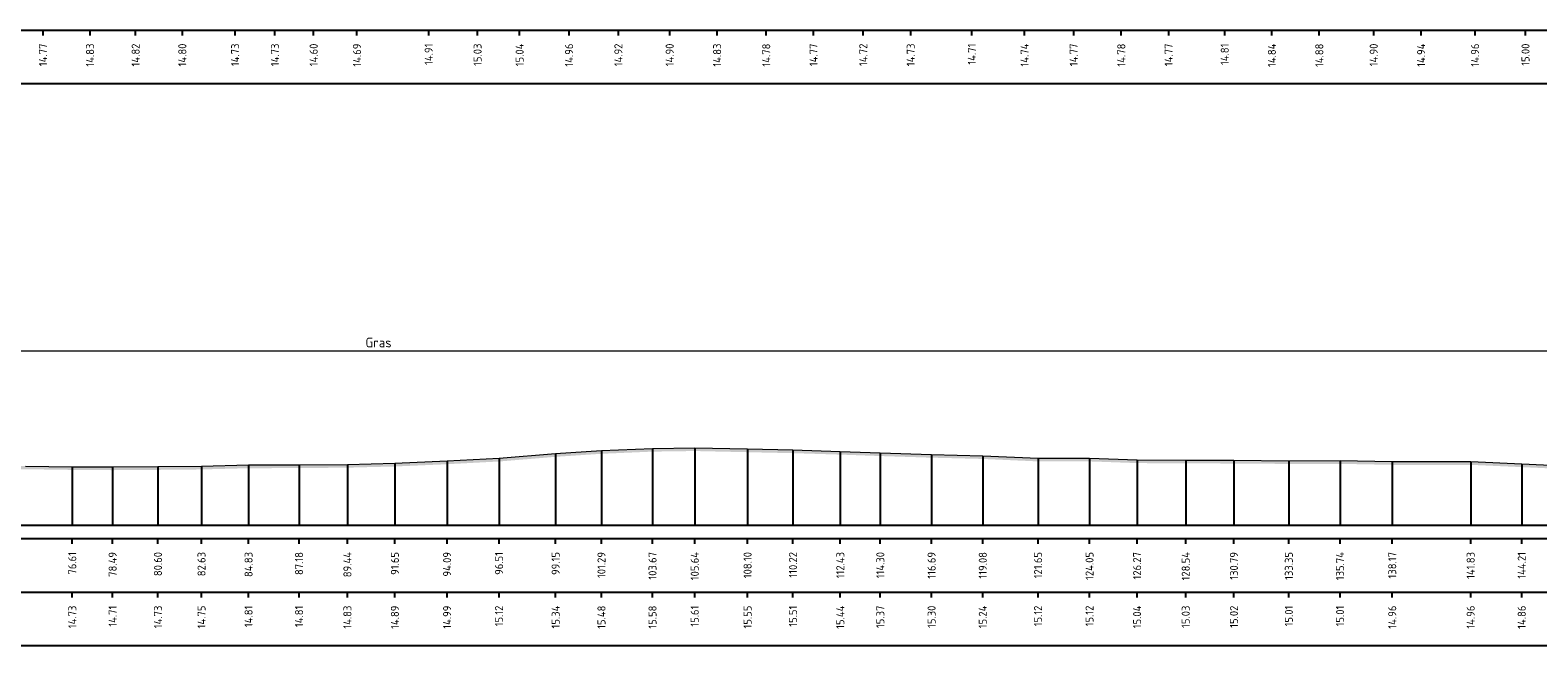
# Model space of a CAD drawing. Header units: metres. Extents: x 197882 to 206172, y 361908 to 364395.
# Tile 21 of 50: x 205859 to 205929, y 363821 to 363850. Entities that reach past the tile are written whole.
import ezdxf
from ezdxf.enums import TextEntityAlignment as Align

# ---------------------------------------------------------------- set-up
doc = ezdxf.new("R2010")
doc.units = ezdxf.units.M
doc.header["$PDMODE"] = 35
doc.header["$PDSIZE"] = 0.075
doc.layers.add('X-ME-AL-PROFIEL_HUIDIG MAAIVELD-GD', color=252, linetype='Continuous', lineweight=0)
doc.layers.add('X-XX-AL-DETAIL1-M', color=7, linetype='Continuous', lineweight=18)
doc.layers.add('X-ME-AL-PROFIELRASTER-S', color=7, linetype='Continuous')
doc.styles.add('NLCS-ISO-ANNOTATIEF-T18', font='NLCS-ISO.ttf', dxfattribs={"height": 1.8})
doc.styles.add('NLCS-ISO-ANNOTATIVE-T18', font='NLCS-ISO.ttf', dxfattribs={"height": 1.8})
doc.dimstyles.new('NLCS-ANNOTATIEF-T18-PIJL_L2_H0', dxfattribs={"dimtxt": 2.5, "dimasz": 1.8, "dimexe": 2, "dimexo": 2, "dimgap": 0.7, "dimtad": 1, "dimzin": 0, "dimdsep": 46, "dimtxsty": 'NLCS-ISO-ANNOTATIEF-T18', "dimcen": 0, "dimdle": 2, "dimclrd": 256, "dimclre": 256, "dimclrt": 10, "dimaunit": 2, "dimadec": 0, "dimazin": 0, "dimtfac": 1, "dimtdec": 3, "dimtofl": 0, "dimtmove": 0, "dimatfit": 3, "dimfxl": 2, "dimfxlon": 1, "dimtfillclr": 256, "dimtolj": 1, "dimtzin": 0, "dimlwd": -1, "dimlwe": -1, "dimarcsym": 0})

# ---------------------------------------------------------------- blocks, each defined once
blk = doc.blocks.new('SAL-PROFIELRASTER_BALK_EIND1-D')
at = {"color": 0, "linetype": 'ByBlock', "lineweight": -2, "flags": 128}
for points in [[(0, 0), (1, 0)], [(0, -2.5), (1, -2.5)], [(0, -12.5), (1, -12.5)]]:
    blk.add_lwpolyline(points, dxfattribs=at)
blk = doc.blocks.new('SAL-PROFIELRASTER_BALK_EIND2-D')
at = {"color": 0, "linetype": 'ByBlock', "lineweight": -2}
blk.add_line((1, -12.5), (0, -12.5), dxfattribs=at)
blk = doc.blocks.new('SAL-PROFIELRASTER_BALK_DATA-D')
at = {"color": 0, "linetype": 'ByBlock', "lineweight": -2}
blk.add_lwpolyline([(0, -3.5), (0, -2.5)], dxfattribs=at)
at = {"color": 0, "linetype": 'ByBlock', "lineweight": -2, "style": 'NLCS-ISO-ANNOTATIVE-T18'}
blk.add_attdef('GETAL', text='', height=1.5, rotation=90, dxfattribs=at).set_placement((0.75, -5), align=Align.RIGHT)
blk = doc.blocks.new('SAL-PROFIELRASTER_AANHAAL-D')
at = {"color": 9, "linetype": 'ByBlock', "lineweight": -2, "flags": 128}
blk.add_lwpolyline([(0, 1), (0, 0)], dxfattribs=at)
blk = doc.blocks.new('*D31')
at = {"layer": 'Defpoints', "color": 0, "transparency": 16777216}
for p in [(205787.059, 363834.542), (205787.059, 363826.427), (205962.44, 363826.427)]:
    blk.add_point(p, dxfattribs=at)
at = {"layer": 'X-XX-AL-DETAIL1-M', "transparency": 16777216}
for p, q in [((205787.059, 363834.042), (205787.059, 363835.042)), ((205962.44, 363834.042), (205962.44, 363835.042)), ((205961.99, 363834.542), (205787.509, 363834.542))]:
    blk.add_line(p, q, dxfattribs=at)
for points in [[(205787.509, 363834.617), (205787.509, 363834.467), (205787.059, 363834.542)], [(205961.99, 363834.617), (205961.99, 363834.467), (205962.44, 363834.542)]]:
    blk.add_solid(points, dxfattribs=at)
at = {"layer": 'X-XX-AL-DETAIL1-M', "color": 10, "transparency": 16777216, "insert": (205874.75, 363834.942), "char_height": 0.45, "attachment_point": 5, "style": 'NLCS-ISO-ANNOTATIEF-T18'}
blk.add_mtext('\\A1;Gras', dxfattribs=at)

msp = doc.modelspace()

# ---------------------------------------------------------------- hatches: boundary and pattern name
at = {"layer": 'X-ME-AL-PROFIEL_HUIDIG MAAIVELD-GD'}
h = msp.add_hatch(dxfattribs=at)
h.set_pattern_fill('AGR-MAAIVELD', color=256, scale=0.05, pattern_type=2)
h.set_pattern_definition([(45, (-18.044, 287.2977), (-0.25000007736, 0.25000007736), []), (45, (-18.0797, 287.3334), (0, 0.50000015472), [0.3535535, -0.3535535]), (45, (-18.11543, 287.36912), (0, 0.50000015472), [0.3535535, -0.3535535]), (45, (-18.15164, 287.40533), (0, 0.50000015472), [0.3535535, -0.3535535]), (45, (-18.18686, 287.44055), (0, 0.50000015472), [0.3535535, -0.3535535]), (45, (-18.22257, 287.47626), (0, 0.50000015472), [0.3535535, -0.3535535]), (45, (-18.2583, 287.51198), (0, 0.50000015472), [0.3535535, -0.3535535]), (315, (-18.044, 287.2977), (0.25000007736, 0.25000007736), []), (315, (-18.0083, 287.3334), (0.50000015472, -1e-16), [0.3535535, -0.3535535]), (315, (-17.97257, 287.36912), (0.50000015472, -1e-16), [0.3535535, -0.3535535]), (315, (-17.93636, 287.40533), (0.50000015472, -1e-16), [0.3535535, -0.3535535]), (315, (-17.90114, 287.44055), (0.50000015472, -1e-16), [0.3535535, -0.3535535]), (315, (-17.86543, 287.47626), (0.50000015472, -1e-16), [0.3535535, -0.3535535]), (315, (-17.8297, 287.51198), (0.50000015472, -1e-16), [0.3535535, -0.3535535])])
h.paths.add_polyline_path([(205965.784, 363829.689), (205963.249, 363829.738), (205962.44, 363829.853), (205961.267, 363829.846), (205959.509, 363829.749), (205957.219, 363829.697), (205954.964, 363829.668), (205952.387, 363829.62), (205949.905, 363829.509), (205947.204, 363829.454), (205944.991, 363829.362), (205942.618, 363829.252), (205940.697, 363829.154), (205939.224, 363829.052), (205937.25, 363828.965), (205935.629, 363828.957), (205933.603, 363829.022), (205931.727, 363829.149), (205930.417, 363829.177), (205928.071, 363829.284), (205925.69, 363829.39), (205922.032, 363829.39), (205919.596, 363829.436), (205917.21, 363829.432), (205914.649, 363829.451), (205912.4, 363829.456), (205910.133, 363829.471), (205907.913, 363829.55), (205905.51, 363829.55), (205902.934, 363829.665), (205900.547, 363829.724), (205898.154, 363829.8), (205896.287, 363829.867), (205894.081, 363829.934), (205891.964, 363829.979), (205889.499, 363830.033), (205887.53, 363830.006), (205885.149, 363829.905), (205883.011, 363829.764), (205880.369, 363829.546), (205877.949, 363829.419), (205875.513, 363829.313), (205873.299, 363829.259), (205871.042, 363829.237), (205868.688, 363829.233), (205866.494, 363829.175), (205864.461, 363829.156), (205862.348, 363829.141), (205860.466, 363829.154), (205858.289, 363829.185), (205856.367, 363829.189), (205854.359, 363829.179), (205852.204, 363829.22), (205850.166, 363829.27), (205848.258, 363829.218), (205846.364, 363829.306), (205844.416, 363829.322), (205842.182, 363829.351), (205840.113, 363829.381), (205838.166, 363829.364), (205835.868, 363829.414), (205833.74, 363829.461), (205831.616, 363829.487), (205829.474, 363829.512), (205827.391, 363829.547), (205825.152, 363829.579), (205823.102, 363829.604), (205821.377, 363829.685), (205819.609, 363829.603), (205817.392, 363829.592), (205815.494, 363829.565), (205813.407, 363829.548), (205811.319, 363829.532), (205809.074, 363829.563), (205807.07, 363829.603), (205805.031, 363829.676), (205803.117, 363829.782), (205800.697, 363829.947), (205798.588, 363830.178), (205796.323, 363830.319), (205793.939, 363830.388), (205791.681, 363830.371), (205789.629, 363830.382), (205787.728, 363830.399), (205786.812, 363830.299), (205785.182, 363829.817), (205783.859, 363829.303), (205783.859, 363829.153), (205785.182, 363829.667), (205786.812, 363830.149), (205787.728, 363830.249), (205789.629, 363830.232), (205791.681, 363830.221), (205793.939, 363830.238), (205796.323, 363830.169), (205798.588, 363830.028), (205800.697, 363829.797), (205803.117, 363829.632), (205805.031, 363829.526), (205807.07, 363829.453), (205809.074, 363829.413), (205811.319, 363829.382), (205813.407, 363829.398), (205815.494, 363829.415), (205817.392, 363829.442), (205819.609, 363829.453), (205821.377, 363829.535), (205823.102, 363829.454), (205825.152, 363829.429), (205827.391, 363829.397), (205829.474, 363829.362), (205831.616, 363829.337), (205833.74, 363829.311), (205835.868, 363829.264), (205838.166, 363829.214), (205840.113, 363829.231), (205842.182, 363829.201), (205844.416, 363829.172), (205846.364, 363829.156), (205848.258, 363829.068), (205850.166, 363829.12), (205852.204, 363829.07), (205854.359, 363829.029), (205856.367, 363829.039), (205858.289, 363829.035), (205860.466, 363829.004), (205862.348, 363828.991), (205864.461, 363829.006), (205866.494, 363829.025), (205868.688, 363829.083), (205871.042, 363829.087), (205873.299, 363829.109), (205875.513, 363829.163), (205877.949, 363829.269), (205880.369, 363829.396), (205883.011, 363829.614), (205885.149, 363829.755), (205887.53, 363829.856), (205889.499, 363829.883), (205891.964, 363829.829), (205894.081, 363829.784), (205896.287, 363829.717), (205898.154, 363829.65), (205900.547, 363829.574), (205902.934, 363829.515), (205905.51, 363829.4), (205907.913, 363829.4), (205910.133, 363829.321), (205912.4, 363829.306), (205914.649, 363829.301), (205917.21, 363829.282), (205919.596, 363829.286), (205922.032, 363829.24), (205925.69, 363829.24), (205928.071, 363829.134), (205930.417, 363829.027), (205931.727, 363828.999), (205933.603, 363828.872), (205935.629, 363828.807), (205937.25, 363828.815), (205939.224, 363828.902), (205940.697, 363829.004), (205942.618, 363829.102), (205944.991, 363829.212), (205947.204, 363829.304), (205949.905, 363829.359), (205952.387, 363829.47), (205954.964, 363829.518), (205957.219, 363829.547), (205959.509, 363829.599), (205961.267, 363829.696), (205962.44, 363829.703), (205963.249, 363829.588), (205965.784, 363829.539)])

# ---------------------------------------------------------------- linework, layer by layer
msp.add_lwpolyline([(205858.289, 363829.185), (205860.466, 363829.154), (205862.348, 363829.141), (205864.461, 363829.156), (205866.494, 363829.175), (205868.688, 363829.233), (205871.042, 363829.237), (205873.299, 363829.259), (205875.513, 363829.313), (205877.949, 363829.419), (205880.369, 363829.546), (205883.011, 363829.764), (205885.149, 363829.905), (205887.53, 363830.006), (205889.499, 363830.033), (205891.964, 363829.979), (205894.081, 363829.934), (205896.287, 363829.867), (205898.154, 363829.8), (205900.547, 363829.724), (205902.934, 363829.665), (205905.51, 363829.55), (205907.913, 363829.55), (205910.133, 363829.471), (205912.4, 363829.456), (205914.649, 363829.451), (205917.21, 363829.432), (205919.596, 363829.436), (205922.032, 363829.39), (205925.69, 363829.39), (205928.071, 363829.284), (205930.417, 363829.177)], dxfattribs=at)

# ---------------------------------------------------------------- block references
at = {"layer": 'X-ME-AL-PROFIELRASTER-S', "yscale": 0.25}
for name, p, xscale, zscale in [('SAL-PROFIELRASTER_BALK_EIND1-D', (205783.859, 363852.629), 212.690473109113, 212.690473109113), ('SAL-PROFIELRASTER_BALK_EIND2-D', (205783.859, 363850.129), 212.690473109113, 212.690473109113), ('SAL-PROFIELRASTER_BALK_EIND1-D', (205783.859, 363826.427), 182.5505301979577, 182.5505301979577), ('SAL-PROFIELRASTER_BALK_EIND2-D', (205783.859, 363823.927), 182.5505301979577, 182.5505301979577)]:
    msp.add_blockref(name, p, dxfattribs=dict(at, xscale=xscale, zscale=zscale))
at = {"layer": 'X-ME-AL-PROFIELRASTER-S', "xscale": 0.25, "yscale": 0.25, "zscale": 0.25}
for p, values in [((205859.103, 363850.129), {'GETAL': '14.77'}), ((205861.295, 363850.129), {'GETAL': '14.83'}), ((205863.422, 363850.129), {'GETAL': '14.82'}), ((205865.599, 363850.129), {'GETAL': '14.80'}), ((205868.063, 363850.129), {'GETAL': '14.73'}), ((205869.918, 363850.129), {'GETAL': '14.73'}), ((205871.724, 363850.129), {'GETAL': '14.60'}), ((205873.745, 363850.129), {'GETAL': '14.69'}), ((205877.09, 363850.129), {'GETAL': '14.91'}), ((205879.37, 363850.129), {'GETAL': '15.03'}), ((205881.331, 363850.129), {'GETAL': '15.04'}), ((205883.638, 363850.129), {'GETAL': '14.96'}), ((205885.936, 363850.129), {'GETAL': '14.92'}), ((205888.33, 363850.129), {'GETAL': '14.90'}), ((205890.543, 363850.129), {'GETAL': '14.83'}), ((205892.834, 363850.129), {'GETAL': '14.78'}), ((205895.039, 363850.129), {'GETAL': '14.77'}), ((205897.358, 363850.129), {'GETAL': '14.72'}), ((205899.574, 363850.129), {'GETAL': '14.73'}), ((205902.424, 363850.129), {'GETAL': '14.71'}), ((205904.883, 363850.129), {'GETAL': '14.74'}), ((205907.176, 363850.129), {'GETAL': '14.77'}), ((205909.396, 363850.129), {'GETAL': '14.78'}), ((205911.604, 363850.129), {'GETAL': '14.77'}), ((205914.219, 363850.129), {'GETAL': '14.81'}), ((205916.418, 363850.129), {'GETAL': '14.84'}), ((205918.63, 363850.129), {'GETAL': '14.88'}), ((205921.167, 363850.129), {'GETAL': '14.90'}), ((205923.38, 363850.129), {'GETAL': '14.94'}), ((205925.893, 363850.129), {'GETAL': '14.96'}), ((205928.248, 363850.129), {'GETAL': '15.00'}), ((205860.466, 363826.427), {'GETAL': '76.61'}), ((205862.348, 363826.427), {'GETAL': '78.49'}), ((205864.461, 363826.427), {'GETAL': '80.60'}), ((205866.494, 363826.427), {'GETAL': '82.63'}), ((205868.688, 363826.427), {'GETAL': '84.83'}), ((205871.042, 363826.427), {'GETAL': '87.18'}), ((205873.299, 363826.427), {'GETAL': '89.44'}), ((205875.513, 363826.427), {'GETAL': '91.65'}), ((205877.949, 363826.427), {'GETAL': '94.09'}), ((205880.369, 363826.427), {'GETAL': '96.51'}), ((205883.011, 363826.427), {'GETAL': '99.15'}), ((205885.149, 363826.427), {'GETAL': '101.29'}), ((205887.53, 363826.427), {'GETAL': '103.67'}), ((205889.499, 363826.427), {'GETAL': '105.64'}), ((205891.964, 363826.427), {'GETAL': '108.10'}), ((205894.081, 363826.427), {'GETAL': '110.22'}), ((205896.287, 363826.427), {'GETAL': '112.43'}), ((205898.154, 363826.427), {'GETAL': '114.30'}), ((205900.547, 363826.427), {'GETAL': '116.69'}), ((205902.934, 363826.427), {'GETAL': '119.08'}), ((205905.51, 363826.427), {'GETAL': '121.65'}), ((205907.913, 363826.427), {'GETAL': '124.05'}), ((205910.133, 363826.427), {'GETAL': '126.27'}), ((205912.4, 363826.427), {'GETAL': '128.54'}), ((205914.649, 363826.427), {'GETAL': '130.79'}), ((205917.21, 363826.427), {'GETAL': '133.35'}), ((205919.596, 363826.427), {'GETAL': '135.74'}), ((205922.032, 363826.427), {'GETAL': '138.17'}), ((205925.69, 363826.427), {'GETAL': '141.83'}), ((205928.071, 363826.427), {'GETAL': '144.21'}), ((205860.466, 363823.927), {'GETAL': '14.73'}), ((205862.348, 363823.927), {'GETAL': '14.71'}), ((205864.461, 363823.927), {'GETAL': '14.73'}), ((205866.494, 363823.927), {'GETAL': '14.75'}), ((205868.688, 363823.927), {'GETAL': '14.81'}), ((205871.042, 363823.927), {'GETAL': '14.81'}), ((205873.299, 363823.927), {'GETAL': '14.83'}), ((205875.513, 363823.927), {'GETAL': '14.89'}), ((205877.949, 363823.927), {'GETAL': '14.99'}), ((205880.369, 363823.927), {'GETAL': '15.12'}), ((205883.011, 363823.927), {'GETAL': '15.34'}), ((205885.149, 363823.927), {'GETAL': '15.48'}), ((205887.53, 363823.927), {'GETAL': '15.58'}), ((205889.499, 363823.927), {'GETAL': '15.61'}), ((205891.964, 363823.927), {'GETAL': '15.55'}), ((205894.081, 363823.927), {'GETAL': '15.51'}), ((205896.287, 363823.927), {'GETAL': '15.44'}), ((205898.154, 363823.927), {'GETAL': '15.37'}), ((205900.547, 363823.927), {'GETAL': '15.30'}), ((205902.934, 363823.927), {'GETAL': '15.24'}), ((205905.51, 363823.927), {'GETAL': '15.12'}), ((205907.913, 363823.927), {'GETAL': '15.12'}), ((205910.133, 363823.927), {'GETAL': '15.04'}), ((205912.4, 363823.927), {'GETAL': '15.03'}), ((205914.649, 363823.927), {'GETAL': '15.02'}), ((205917.21, 363823.927), {'GETAL': '15.01'}), ((205919.596, 363823.927), {'GETAL': '15.01'}), ((205922.032, 363823.927), {'GETAL': '14.96'}), ((205925.69, 363823.927), {'GETAL': '14.96'}), ((205928.071, 363823.927), {'GETAL': '14.86'})]:
    msp.add_blockref('SAL-PROFIELRASTER_BALK_DATA-D', p, dxfattribs=at).add_auto_attribs(values)
at = {"layer": 'X-ME-AL-PROFIELRASTER-S'}
for p, yscale in [((205885.149, 363826.427), 3.478), ((205887.53, 363826.427), 3.579000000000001), ((205889.499, 363826.427), 3.606), ((205891.964, 363826.427), 3.552), ((205894.081, 363826.427), 3.507), ((205896.287, 363826.427), 3.44), ((205860.466, 363826.427), 2.727), ((205862.348, 363826.427), 2.714), ((205864.461, 363826.427), 2.728999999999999), ((205866.494, 363826.427), 2.747999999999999), ((205868.688, 363826.427), 2.805999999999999), ((205871.042, 363826.427), 2.81), ((205873.299, 363826.427), 2.832000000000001), ((205875.513, 363826.427), 2.885999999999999), ((205877.949, 363826.427), 2.992000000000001), ((205880.369, 363826.427), 3.119), ((205883.011, 363826.427), 3.337), ((205898.154, 363826.427), 3.372999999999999), ((205900.547, 363826.427), 3.297000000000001), ((205902.934, 363826.427), 3.238), ((205905.51, 363826.427), 3.122999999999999), ((205907.913, 363826.427), 3.122999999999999), ((205910.133, 363826.427), 3.044), ((205912.4, 363826.427), 3.029), ((205914.649, 363826.427), 3.023999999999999), ((205917.21, 363826.427), 3.005000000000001), ((205919.596, 363826.427), 3.009), ((205922.032, 363826.427), 2.962999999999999), ((205925.69, 363826.427), 2.962999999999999), ((205928.071, 363826.427), 2.856999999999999)]:
    msp.add_blockref('SAL-PROFIELRASTER_AANHAAL-D', p, dxfattribs=dict(at, yscale=yscale))

# ---------------------------------------------------------------- dimensions: what is measured, and where the dimension line sits
at = {"layer": 'X-XX-AL-DETAIL1-M'}
dim = msp.add_linear_dim(base=(205787.059, 363834.542), p1=(205962.44, 363826.427), p2=(205787.059, 363826.427), text='Gras', dimstyle='NLCS-ANNOTATIEF-T18-PIJL_L2_H0', dxfattribs=at)
dim.commit()
dim.dimension.update_dxf_attribs({"geometry": '*D31', "text_midpoint": (205874.75, 363834.542), "dimtype": 160})

doc.saveas('drawing.dxf')
